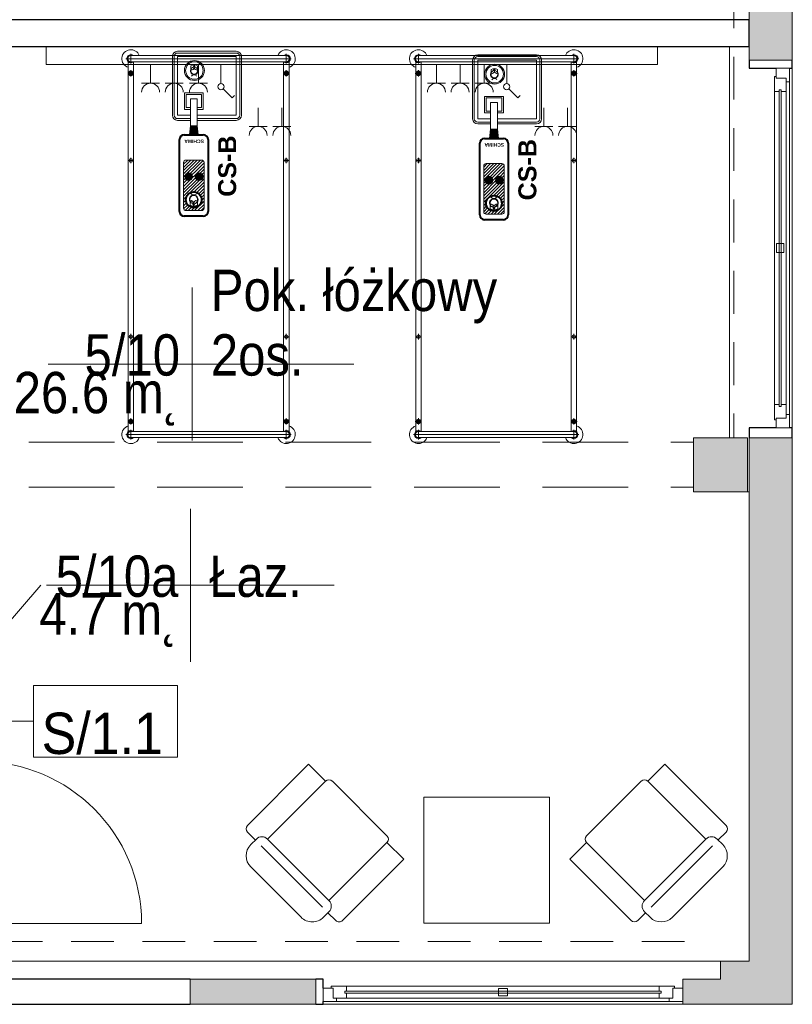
# Model space of a CAD drawing. Header units: centimetres. Extents: x -1316 to 21770, y -8842 to 3590.
# Tile 103 of 125: x 798 to 1227, y 108 to 656. Entities that reach past the tile are written whole.
import ezdxf

# ---------------------------------------------------------------- set-up
doc = ezdxf.new("R2010")
doc.units = ezdxf.units.CM
for name, pattern in [('Hidden', [71.4375, 47.625, -23.8125]), ('Ponad', [39.688, 23.813, -15.875]), ('Ukryte', [71.438, 47.625, -23.813])]:
    doc.linetypes.add(name, pattern=pattern)
for name, color, linetype, lineweight in [('A-AREA-IDEN', 2, 'Continuous', 13), ('A-DETL-GENF', 92, 'Continuous', 9), ('A-DETL-HDLN', 90, 'Ukryte', 9), ('A-DETL-MEDM', 33, 'Continuous', 13), ('A-DOOR', 31, 'Continuous', 13), ('A-FLOR-OVHD', 1, 'Ponad', 9), ('A-GLAZ', 151, 'Continuous', 13), ('A-WALL', 113, 'Continuous', 13), ('A-WALL-IDEN', 211, 'Continuous', 13), ('A-WALL-PATT', 111, 'Continuous', 13), ('I-FURN', 30, 'Continuous', 9), ('PRZYW_Elementy_inst_przyw', 7, 'Continuous', 9), ('Q-SPCQ', 91, 'Continuous', 9), ('S-COLS', 52, 'Continuous', 13)]:
    doc.layers.add(name, color=color, linetype=linetype, lineweight=lineweight)
doc.styles.add('adam', font='arialbd.ttf')
doc.styles.add('Arial_11', font='arial.ttf', dxfattribs={"width": 0.85, "height": 23})
doc.styles.add('Arial_12', font='arial.ttf', dxfattribs={"width": 0.9, "height": 23})

# ---------------------------------------------------------------- blocks, each defined once
blk = doc.blocks.new('M_Concrete-Square-Column - 300 x 300mm-1794509-5_piętro III __10_50 m_ - stan projektowany')
at = {"layer": 'S-COLS', "lineweight": 9}
blk.add_hatch(color=254, dxfattribs=at).paths.add_polyline_path([(15, -15), (15, 15), (-15, 15), (-15, -15)], flags=0)
for p, q in [((15, 15), (-15, 15)), ((-15, 15), (-15, -15)), ((15, -15), (15, 15)), ((-15, -15), (15, -15))]:
    blk.add_line(p, q, dxfattribs=at)
blk = doc.blocks.new('DRZWI 1S - automatyczna etykieta - Drzwi 90 _łazienkowe_-2401369-5_piętro III __10_50 m_ - stan projektowany')
at = {"layer": 'A-DETL-GENF'}
for p, q in [((-50.5, 7.5), (-50.5, -2)), ((-45, 7.5), (-50.5, 7.5)), ((-45, -2), (-45, 7.5)), ((50.5, 7.5), (45, 7.5)), ((45, 7.5), (45, -2)), ((50.5, -2), (50.5, 7.5)), ((-50.5, -2), (-45, -2)), ((45, -2), (50.5, -2))]:
    blk.add_line(p, q, dxfattribs=at)
at = {"layer": 'A-DETL-MEDM', "lineweight": 25}
for p, q in [((-45, 7.5), (-50.5, 7.5)), ((-50.5, 7.5), (-50.5, -2)), ((-45, -2), (-45, 7.5)), ((45, -2), (45, 7.5)), ((45, 7.5), (50.5, 7.5)), ((50.5, 7.5), (50.5, -2)), ((-50.5, -2), (-45, -2)), ((50.5, -2), (45, -2))]:
    blk.add_line(p, q, dxfattribs=at)
at = {"layer": 'A-DOOR'}
blk.add_line((45, 7.5), (45, 97.5), dxfattribs=at)
blk.add_arc((45, 7.5), 90, 90, 180, dxfattribs=at)
blk = doc.blocks.new('łóżko 195x90 typ FAMED _102039_ - łóżko 195x90 typ FAMED _102039_-1233017-5_piętro III __10_50 m_ - stan projektowany')
at = {"layer": 'I-FURN'}
for p, q in [((45.97, 104.25), (-45.98, 104.25)), ((-43.25, 101.53), (-43.25, 106.98)), ((-43.25, 105.95), (43.25, 105.95)), ((43.25, 101.53), (43.25, 106.98)), ((-44.75, -103.1), (-44.75, 102.61)), ((-43.25, 102.55), (43.25, 102.55)), ((-43.25, 95.18), (-43.25, 98.68)), ((-41.75, 102.55), (-41.75, -103.1)), ((41.75, 102.61), (41.75, -103.05)), ((43.25, 95.18), (43.25, 98.68)), ((44.75, -103.1), (44.75, 102.61)), ((-45, 96.93), (-41.5, 96.93)), ((45, 96.93), (41.5, 96.93)), ((-44.75, 49.81), (-41.75, 49.81)), ((-43.25, 48.31), (-43.25, 51.31)), ((44.75, 49.81), (41.75, 49.81)), ((43.25, 48.31), (43.25, 51.31)), ((-44.75, -48.19), (-41.75, -48.19)), ((-43.25, -49.69), (-43.25, -46.69)), ((44.75, -48.19), (41.75, -48.19)), ((43.25, -49.69), (43.25, -46.69)), ((-45, -96.6), (-41.5, -96.6)), ((-43.25, -94.85), (-43.25, -98.35)), ((45, -96.6), (41.5, -96.6)), ((43.25, -94.85), (43.25, -98.35)), ((-43.25, -102.02), (-43.25, -107.47)), ((-43.25, -103.05), (43.25, -103.05)), ((43.25, -102.02), (43.25, -107.47)), ((-45.98, -104.75), (45.97, -104.75)), ((-43.25, -106.45), (43.25, -106.45))]:
    blk.add_line(p, q, dxfattribs=at)
for centre, radius in [((-43.25, 96.93), 1.25), ((-43.25, 96.93), 0.8), ((43.25, 96.93), 1.25), ((43.25, 96.93), 0.8), ((-43.25, 49.81), 1), ((43.25, 49.81), 1), ((-43.25, -48.19), 1), ((43.25, -48.19), 1), ((-43.25, -96.6), 1.25), ((-43.25, -96.6), 0.8), ((43.25, -96.6), 1.25), ((43.25, -96.6), 0.8)]:
    blk.add_circle(centre, radius, dxfattribs=at)
for centre, radius, start, end in [((-43.25, 104.25), 5, 19.8769, 252.5424), ((-43.25, 104.25), 2.23, 49.8221, 310.1779), ((-43.25, 104.25), 1.93, 62.0207, 297.9793), ((-43.25, 104.25), 1.7, 90, 270), ((43.25, 104.25), 5, 287.4576, 160.1231), ((43.25, 104.25), 2.23, 229.8221, 130.1779), ((43.25, 104.25), 1.93, 242.0207, 117.9793), ((43.25, 104.25), 1.7, 270, 90), ((-43.25, -104.75), 5, 107.4576, 340.1231), ((-43.25, -104.75), 2.23, 47.6113, 310.1779), ((-43.25, -104.75), 1.93, 62.0207, 297.9793), ((-43.25, -104.75), 1.7, 90, 270), ((43.25, -104.75), 5, 199.8769, 72.5424), ((43.25, -104.75), 2.23, 229.8221, 130.1779), ((43.25, -104.75), 1.93, 242.0207, 117.9793), ((43.25, -104.75), 1.7, 270, 90)]:
    blk.add_arc(centre, radius, start, end, dxfattribs=at)
blk = doc.blocks.new('Blat - Blat-1285693-5_piętro III __10_50 m_ - stan projektowany')
at = {"layer": 'I-FURN'}
for p, q in [((0, 70), (0, 0)), ((70, 70), (0, 70)), ((70, 0), (70, 70)), ((0, 0), (70, 0))]:
    blk.add_line(p, q, dxfattribs=at)
blk = doc.blocks.new('fotel - kanapa-2455244-5_piętro III __10_50 m_ - stan projektowany')
at = {"layer": 'I-FURN'}
for p, q in [((-43.88, 33.89), (-4.28, 33.89)), ((-52.65, 20.72), (-52.65, 25.11)), ((4.5, 25.11), (4.5, 20.72)), ((-61.42, -29.29), (-61.42, 18.9)), ((-52.65, 21.53), (-58.79, 21.53)), ((-48.26, 21.53), (0, 21.53)), ((4.59, 21.53), (10.73, 21.53)), ((13.36, 18.9), (13.36, -29.29)), ((-48.26, 16.34), (-48.26, -29.29)), ((0, 16.34), (-48.26, 16.34)), ((0, 16.34), (0, -29.29)), ((-48.26, -29.29), (-61.42, -29.29)), ((-2.63, -31.93), (-45.63, -31.93)), ((13.36, -29.29), (0, -29.29))]:
    blk.add_line(p, q, dxfattribs=at)
for centre, radius, start, end in [((-43.88, 25.11), 8.77, 90, 180), ((-4.28, 25.11), 8.77, 0, 90), ((-58.79, 18.9), 2.63, 90, 180), ((-48.26, 20.72), 4.39, 180, 270), ((0.11, 20.72), 4.39, 270, 360), ((10.73, 18.9), 2.63, 360, 90), ((-45.63, -29.29), 2.63, 180, 270), ((-2.63, -29.29), 2.63, 270, 0)]:
    blk.add_arc(centre, radius, start, end, dxfattribs=at)
blk = doc.blocks.new('fotel - kanapa-2455383-5_piętro III __10_50 m_ - stan projektowany')
at = {"layer": 'I-FURN'}
for p, q in [((-61.42, 29.29), (-61.42, -18.9)), ((-48.26, 29.29), (-61.42, 29.29)), ((-48.26, -16.34), (-48.26, 29.29)), ((-2.63, 31.93), (-45.63, 31.93)), ((0, -16.34), (0, 29.29)), ((13.36, 29.29), (0, 29.29)), ((13.36, -18.9), (13.36, 29.29)), ((0, -16.34), (-48.26, -16.34)), ((-52.65, -21.53), (-58.79, -21.53)), ((-52.65, -20.72), (-52.65, -25.11)), ((-48.26, -21.53), (0, -21.53)), ((4.5, -25.11), (4.5, -20.72)), ((4.59, -21.53), (10.73, -21.53)), ((-43.88, -33.89), (-4.28, -33.89))]:
    blk.add_line(p, q, dxfattribs=at)
for centre, radius, start, end in [((-45.63, 29.29), 2.63, 90, 180), ((-2.63, 29.29), 2.63, 360, 90), ((-48.26, -20.72), 4.39, 90, 180), ((0.11, -20.72), 4.39, 0, 90), ((-58.79, -18.9), 2.63, 180, 270), ((10.73, -18.9), 2.63, 270, 0), ((-43.88, -25.11), 8.77, 180, 270), ((-4.28, -25.11), 8.77, 270, 360)]:
    blk.add_arc(centre, radius, start, end, dxfattribs=at)
blk = doc.blocks.new('Panel Gazowo Oswietleniowy 2 - Type 1-2457286-5_piętro III __10_50 m_ - stan projektowany')
at = {"layer": 'Q-SPCQ'}
for p, q in [((-112.5, 51.83), (-102.5, 51.83)), ((-107.5, 51.83), (-107.5, 41.5)), ((-99.33, 51.83), (-89.33, 51.83)), ((-94.33, 51.83), (-94.33, 41.5)), ((46.5, 51.83), (56.5, 51.83)), ((51.5, 51.83), (51.5, 41.5)), ((59.67, 51.83), (69.67, 51.83)), ((64.67, 51.83), (64.67, 41.5)), ((-79.82, 35.93), (-81.13, 34.62)), ((-74.88, 30.98), (-79.82, 35.93)), ((79.18, 35.93), (77.87, 34.62)), ((84.12, 30.98), (79.18, 35.93)), ((-73.64, 17.5), (-73.64, 28)), ((-66.13, 27.83), (-56.13, 27.83)), ((-61.13, 27.83), (-61.13, 17.5)), ((-52.67, 27.83), (-42.67, 27.83)), ((-47.67, 27.83), (-47.67, 17.5)), ((-39.5, 27.83), (-29.5, 27.83)), ((-34.5, 27.83), (-34.5, 17.5)), ((85.36, 17.5), (85.36, 28)), ((92.87, 27.83), (102.87, 27.83)), ((97.87, 27.83), (97.87, 17.5)), ((106.33, 27.83), (116.33, 27.83)), ((111.33, 27.83), (111.33, 17.5)), ((119.5, 27.83), (129.5, 27.83)), ((124.5, 27.83), (124.5, 17.5)), ((-157.5, 7.5), (-157.5, 17.5)), ((-157.5, 17.5), (182.5, 17.5)), ((182.5, 17.5), (182.5, 7.5))]:
    blk.add_line(p, q, dxfattribs=at)
for centre in [(-73.64, 29.75), (85.36, 29.75)]:
    blk.add_circle(centre, 1.75, dxfattribs=at)
for centre, end in [((-107.5, 56.83), 0), ((-94.33, 56.83), 0), ((51.5, 56.83), 0), ((64.67, 56.83), 0), ((-61.13, 32.83), 360), ((-47.67, 32.83), 360), ((-34.5, 32.83), 360), ((97.87, 32.83), 360), ((111.33, 32.83), 360), ((124.5, 32.83), 360)]:
    blk.add_arc(centre, 5, 180, end, dxfattribs=at)
blk = doc.blocks.new('Okno - automatyczna etykieta - 200x165 _projektowane_-2617392-5_piętro III __10_50 m_ - stan projektowany')
at = {"layer": 'A-GLAZ'}
for p, q in [((-92.5, 10.5), (-100, 10.5)), ((-100, 10.5), (-100, 3)), ((-100, 10.5), (100, 10.5)), ((-87, 8.5), (-94.5, 8.5)), ((-94.5, 8.5), (-94.5, 3)), ((-94.5, 3), (-94.5, 8.5)), ((-94.5, 8.5), (-92.5, 8.5)), ((-92.5, 8.5), (-92.5, 10.5)), ((92.5, 10.5), (-92.5, 10.5)), ((88, 5.75), (-88, 5.75)), ((-88, 5.75), (-88, 4.75)), ((-88, 4.75), (-88, 5.75)), ((-88, 5.75), (-87, 5.75)), ((-87, 5.75), (-87, 8.5)), ((87, 8.5), (-87, 8.5)), ((2.5, 7.25), (-2.5, 7.25)), ((-2.5, 7.25), (-2.5, 3.25)), ((2.5, 3.25), (2.5, 7.25)), ((94.5, 8.5), (87, 8.5)), ((87, 8.5), (87, 5.75)), ((87, 5.75), (88, 5.75)), ((88, 4.75), (88, 5.75)), ((88, 5.75), (88, 4.75)), ((100, 10.5), (92.5, 10.5)), ((92.5, 10.5), (92.5, 8.5)), ((92.5, 8.5), (94.5, 8.5)), ((94.5, 3), (94.5, 8.5)), ((94.5, 8.5), (94.5, 3)), ((100, 3), (100, 10.5)), ((-100, 3), (-94.5, 3)), ((-94.5, 3), (-95.5, 3)), ((-95.5, 3), (-95.5, 2)), ((-95.5, 2), (-87, 2)), ((-88, 4.75), (88, 4.75)), ((-87, 4.75), (-88, 4.75)), ((-87, 2), (-87, 4.75)), ((87, 2), (-87, 2)), ((-2.5, 3.25), (2.5, 3.25)), ((87, 4.75), (87, 2)), ((88, 4.75), (87, 4.75)), ((87, 2), (95.5, 2)), ((95.5, 3), (94.5, 3)), ((94.5, 3), (100, 3)), ((95.5, 2), (95.5, 3))]:
    blk.add_line(p, q, dxfattribs=at)
blk = doc.blocks.new('Okno - automatyczna etykieta - 200x165 _projektowane_-2623157-5_piętro III __10_50 m_ - stan projektowany')
at = {"layer": 'A-GLAZ'}
for p, q in [((-92.5, 5.5), (-100, 5.5)), ((-100, 5.5), (-100, -2)), ((-100, 5.5), (100, 5.5)), ((-92.5, 3.5), (-92.5, 5.5)), ((92.5, 5.5), (-92.5, 5.5)), ((100, 5.5), (92.5, 5.5)), ((92.5, 5.5), (92.5, 3.5)), ((100, -2), (100, 5.5)), ((-87, 3.5), (-94.5, 3.5)), ((-94.5, 3.5), (-94.5, -2)), ((-94.5, -2), (-94.5, 3.5)), ((-94.5, 3.5), (-92.5, 3.5)), ((88, 0.75), (-88, 0.75)), ((-88, 0.75), (-88, -0.25)), ((-88, -0.25), (-88, 0.75)), ((-88, 0.75), (-87, 0.75)), ((-87, 0.75), (-87, 3.5)), ((87, 3.5), (-87, 3.5)), ((2.5, 2.25), (-2.5, 2.25)), ((-2.5, 2.25), (-2.5, -1.75)), ((2.5, -1.75), (2.5, 2.25)), ((94.5, 3.5), (87, 3.5)), ((87, 3.5), (87, 0.75)), ((87, 0.75), (88, 0.75)), ((88, -0.25), (88, 0.75)), ((88, 0.75), (88, -0.25)), ((92.5, 3.5), (94.5, 3.5)), ((94.5, -2), (94.5, 3.5)), ((94.5, 3.5), (94.5, -2)), ((-100, -2), (-94.5, -2)), ((-94.5, -2), (-95.5, -2)), ((-95.5, -2), (-95.5, -3)), ((-95.5, -3), (-87, -3)), ((-88, -0.25), (88, -0.25)), ((-87, -0.25), (-88, -0.25)), ((-87, -3), (-87, -0.25)), ((87, -3), (-87, -3)), ((-2.5, -1.75), (2.5, -1.75)), ((87, -0.25), (87, -3)), ((88, -0.25), (87, -0.25)), ((87, -3), (95.5, -3)), ((95.5, -2), (94.5, -2)), ((94.5, -2), (100, -2)), ((95.5, -3), (95.5, -2))]:
    blk.add_line(p, q, dxfattribs=at)
blk = doc.blocks.new('METKA_POMIESZCZENIA2 - Rozbudowana - bez ramki-2396678-5_piętro III __10_50 m_ - stan projektowany')
at = {"layer": 'A-AREA-IDEN'}
for p, q in [((0, 0.425), (0, 0)), ((0.0976, 0), (-0.8, 0)), ((-0.8, 0), (0.9, 0)), ((0, 0), (0, -0.425))]:
    blk.add_line(p, q, dxfattribs=at)
blk = doc.blocks.new('METKA_POMIESZCZENIA2 - Rozbudowana krótka - bez ramki-2403173-5_piętro III __10_50 m_ - stan projektowany')
at = {"layer": 'A-AREA-IDEN'}
for p, q in [((0, 0.425), (0, 0)), ((0.0976, 0), (-0.8, 0)), ((-0.8, 0), (0.8, 0)), ((0, 0), (0, -0.425))]:
    blk.add_line(p, q, dxfattribs=at)
blk = doc.blocks.new('ET sciana_AT7 - 10mm-2270614-5_piętro III __10_50 m_ - stan projektowany')
at = {"layer": 'A-WALL-IDEN'}
for p, q in [((-0.4, 0.196875), (0.4, 0.196875)), ((-0.4, -0.203125), (-0.4, 0.196875)), ((0.4, 0.196875), (0.4, -0.203125)), ((-0.4, -0.203125), (0.4, -0.203125))]:
    blk.add_line(p, q, dxfattribs=at)
blk = doc.blocks.new('Ikona')
at = {"layer": 'PRZYW_Elementy_inst_przyw'}
h = blk.add_hatch(color=1, dxfattribs=at)
h.dxf.hatch_style = 1
h.paths.add_polyline_path([(-1065.97, 3801.31), (-1066.17, 3801.31), (-1066.17, 3801.08), (-1065.97, 3801.08)])
h.paths.add_polyline_path([(-1065.97, 3801.08), (-1066.17, 3801.08), (-1066.17, 3800.87), (-1065.97, 3800.87)])
h.paths.add_polyline_path([(-1065.74, 3801.08), (-1065.97, 3801.08), (-1065.97, 3800.87), (-1065.74, 3800.87)])
h.paths.add_polyline_path([(-1066.17, 3801.08), (-1066.41, 3801.08), (-1066.41, 3800.87), (-1066.17, 3800.87)])
h.paths.add_polyline_path([(-1065.97, 3800.87), (-1066.17, 3800.87), (-1066.17, 3800.64), (-1065.97, 3800.64)])
at = {"layer": 'PRZYW_Elementy_inst_przyw', "color": 1}
for p, q in [((-1067.65, 3799.71), (-1067.65, 3801.21)), ((-1064.49, 3799.71), (-1064.49, 3801.21))]:
    blk.add_line(p, q, dxfattribs=at)
for points in [[(-1065.74, 3801.08), (-1065.74, 3800.87), (-1066.41, 3800.87), (-1066.41, 3801.08)], [(-1066.17, 3801.31), (-1065.97, 3801.31), (-1065.97, 3800.64), (-1066.17, 3800.64)]]:
    blk.add_lwpolyline(points, close=True, dxfattribs=at)
for centre, radius, start, end in [((-1066.07, 3798.03), 3.55, 63.5398, 116.4602), ((-1066.07, 3798.74), 1.85, 31.7978, 276.8309), ((-1066.06, 3798.68), 1.6, 156.7793, 23.2207), ((-1066.07, 3795.45), 1.43, 32.8175, 147.1825), ((-1066.07, 3798.72), 1.65, 89.6447, 89.8927), ((-1066.08, 3798.74), 1.86, 277.2029, 31.4258)]:
    blk.add_arc(centre, radius, start, end, dxfattribs=at)
at = {"layer": 'PRZYW_Elementy_inst_przyw', "color": 1, "lineweight": 5}
for centre, start, end in [((-1067.2, 3800.4), 253.1892, 358.3615), ((-1064.92, 3800.4), 181.6385, 286.8108)]:
    blk.add_arc(centre, 1.14, start, end, dxfattribs=at)
blk = doc.blocks.new('CS-B')
at = {"layer": 'PRZYW_Elementy_inst_przyw', "lineweight": 5}
for color, points in [(252, [(-9.2, -41.4), (-5.42, -41.4), (-4.88, -46.5), (-9.75, -46.5)]), (256, [(-2.15, -69.7, 1), (-6.52, -69.7, 1)])]:
    blk.add_hatch(color=color, dxfattribs=at).paths.add_polyline_path(points)
h = blk.add_hatch(dxfattribs=at)
h.set_pattern_fill('ANSI31', color=252, scale=0.395406, angle=180, style=0)
h.set_pattern_definition([(225, (-523.8423, 9872.2787), (0.88771144, -0.88771144), [])])
h.paths.add_polyline_path([(-11.68, -60.46), (-2.94, -60.46, -0.414214), (-1.62, -61.77), (-1.62, -87.24, -0.414214), (-2.94, -88.55), (-11.68, -88.55, -0.414214), (-13, -87.24), (-13, -61.77, -0.414214)])
h.paths.add_polyline_path([(-2.96, -82.55, 1), (-11.66, -82.55, 1)], flags=16)
h.paths.add_polyline_path([(-2.15, -69.7, 1), (-6.52, -69.7, 1)], flags=16)
h.paths.add_polyline_path([(-9.41, -83.63, 1.700181), (-7.33, -79.89, 0.030049), (-7.62, -79.91, 0.544216)], flags=0)
h.paths.add_polyline_path([(-5.4, -83.1, 1.517175), (-9.28, -83.1, -0.49408), (-7.34, -84.49, -0.49408)], flags=0)
h.paths.add_polyline_path([(-7.77, -85.42), (-7.46, -85.42), (-7.46, -85.73), (-7.19, -85.73), (-7.19, -85.42), (-6.88, -85.42), (-6.88, -85.16), (-7.19, -85.16), (-7.19, -84.85), (-7.46, -84.85), (-7.46, -85.16), (-7.77, -85.16)], flags=0)
h = blk.add_hatch(color=256, dxfattribs=at)
edge = h.paths.add_edge_path()
edge.add_arc((-10.15, -69.7), 2.18, 0, 360)
at = {"layer": 'PRZYW_Elementy_inst_przyw'}
for p, q in [((16.32, 0), (-16.32, 0)), ((-19.2, -2.88), (-19.2, -22.6)), ((-18.24, -2.88), (-18.24, -22.35)), ((18.24, -2.88), (18.24, -35.52)), ((19.2, -35.52), (19.2, -2.88)), ((-19.2, -22.6), (-19.2, -35.52)), ((-18.24, -22.35), (-18.24, -35.52)), ((-16.32, -37.44), (-9.2, -37.44)), ((-5.42, -37.44), (16.32, -37.44)), ((-16.32, -38.4), (-9.2, -38.4)), ((-5.42, -38.4), (16.32, -38.4))]:
    blk.add_line(p, q, dxfattribs=at)
at = {"layer": 'PRZYW_Elementy_inst_przyw', "color": 0}
blk.add_line((-16.32, -0.96), (16.32, -0.96), dxfattribs=at)
at = {"layer": 'PRZYW_Elementy_inst_przyw', "color": 252}
for p, q in [((-9.75, -46.5), (-9.2, -41.4)), ((-5.91, -41.4), (-8.71, -41.4)), ((-4.88, -46.5), (-5.42, -41.4))]:
    blk.add_line(p, q, dxfattribs=at)
at = {"layer": 'PRZYW_Elementy_inst_przyw', "lineweight": 40}
for p, q in [((-15.24, -89), (-15.24, -49.13)), ((-12.6, -46.5), (-2.02, -46.5)), ((0.62, -49.13), (0.62, -89)), ((-2.02, -91.64), (-12.6, -91.64))]:
    blk.add_line(p, q, dxfattribs=at)
at = {"layer": 'PRZYW_Elementy_inst_przyw', "color": 7}
for points in [[(-16.32, -21.91), (-16.32, -2.88), (16.32, -2.88), (16.32, -35.52), (-5.42, -35.52)], [(-9.2, -35.52), (-16.32, -35.52), (-16.32, -21.91)]]:
    blk.add_lwpolyline(points, dxfattribs=at)
at = {"layer": 'PRZYW_Elementy_inst_przyw', "linetype": 'Continuous', "lineweight": 5}
blk.add_lwpolyline([(-9.2, -32.3), (-12.52, -32.3), (-12.52, -23.11), (-2.09, -23.11), (-2.09, -32.3), (-5.42, -32.3)], dxfattribs=at)
at = {"layer": 'PRZYW_Elementy_inst_przyw', "linetype": 'Hidden', "lineweight": 5}
blk.add_lwpolyline([(-9.2, -31.34), (-11.63, -31.34), (-11.63, -23.97), (-2.99, -23.97), (-2.99, -31.34), (-5.42, -31.34)], dxfattribs=at)
at = {"layer": 'PRZYW_Elementy_inst_przyw', "lineweight": 5}
blk.add_lwpolyline([(-9.2, -26.45), (-5.42, -26.45), (-5.42, -41.4), (-9.2, -41.4)], close=True, dxfattribs=at)
at = {"layer": 'PRZYW_Elementy_inst_przyw'}
blk.add_lwpolyline([(-2.94, -60.46, -0.414214), (-1.62, -61.77), (-1.62, -87.24, -0.414214), (-2.94, -88.55), (-11.68, -88.55, -0.414214), (-13, -87.24), (-13, -61.77, -0.414214), (-11.68, -60.46)], format="xyb", close=True, dxfattribs=at)
at = {"layer": 'PRZYW_Elementy_inst_przyw', "lineweight": 5}
for radius in [5.55, 4.87]:
    blk.add_circle((-6.96, -10.7), radius, dxfattribs=at)
at = {"layer": 'PRZYW_Elementy_inst_przyw'}
for centre in [(-10.15, -69.7), (-4.34, -69.7)]:
    blk.add_circle(centre, 2.18, dxfattribs=at)
at = {"layer": 'PRZYW_Elementy_inst_przyw', "lineweight": 40}
blk.add_circle((-7.31, -82.55), 4.35, dxfattribs=at)
at = {"layer": 'PRZYW_Elementy_inst_przyw'}
for centre, radius, start, end in [((-16.32, -2.88), 2.88, 90, 180), ((16.32, -2.88), 2.88, 0, 90), ((-16.32, -35.52), 2.88, 180, 270), ((-16.32, -35.52), 1.92, 180, 270), ((16.32, -35.52), 2.88, 270, 0), ((16.32, -35.52), 1.92, 270, 0)]:
    blk.add_arc(centre, radius, start, end, dxfattribs=at)
at = {"layer": 'PRZYW_Elementy_inst_przyw', "color": 0}
for centre, start, end in [((-16.32, -2.88), 90, 180), ((16.32, -2.88), 0, 90)]:
    blk.add_arc(centre, 1.92, start, end, dxfattribs=at)
at = {"layer": 'PRZYW_Elementy_inst_przyw', "lineweight": 40}
for centre, start, end in [((-12.6, -49.13), 90, 180), ((-2.02, -49.13), 0, 90), ((-12.6, -89), 180, 270), ((-2.02, -89), 270, 0)]:
    blk.add_arc(centre, 2.64, start, end, dxfattribs=at)
at = {"layer": 'PRZYW_Elementy_inst_przyw', "lineweight": 5, "xscale": 1.155937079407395, "yscale": 1.155937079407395, "zscale": 1.155937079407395}
blk.add_blockref('Ikona', (1225.21, -4402), dxfattribs=at)
at = {"layer": 'PRZYW_Elementy_inst_przyw', "lineweight": 5, "xscale": 1.318019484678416, "yscale": 1.318019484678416, "zscale": 1.318019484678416, "rotation": 180}
blk.add_blockref('Ikona', (-1412.43, 4924.47), dxfattribs=at)
at = {"layer": 'PRZYW_Elementy_inst_przyw', "insert": (-1.67, -51.05), "char_height": 3.295, "width": 10.5574, "attachment_point": 1, "rotation": 180, "style": 'adam'}
blk.add_mtext('{\\H0.6x;SCHIMA}', dxfattribs=at)
at = {"layer": 'PRZYW_Elementy_inst_przyw', "lineweight": 5, "insert": (6.26, -80.92), "char_height": 2.5, "width": 68.9633, "attachment_point": 1, "rotation": 90, "style": 'adam'}
blk.add_mtext('{\\H4x;CS-B}', dxfattribs=at)

msp = doc.modelspace()

# ---------------------------------------------------------------- hatches: boundary and pattern name
at = {"layer": 'A-WALL-PATT'}
h = msp.add_hatch(color=9, dxfattribs=at)
h.paths.add_polyline_path([(1203.38, 393.33), (1227.38, 393.33), (1227.38, 423.33), (1203.38, 423.33), (1203.38, 419.08)], flags=0)
h.paths.add_polyline_path([(1203.38, 633.33), (1227.38, 633.33), (1227.38, 663.33), (1203.38, 663.33)], flags=0)
h.paths.add_polyline_path([(1227.38, 873.33), (1227.38, 903.33), (1203.38, 903.33), (1203.38, 873.33)], flags=0)
h.paths.add_polyline_path([(1203.38, 1113.33), (1227.38, 1113.33), (1227.38, 1143.33), (1203.38, 1143.33)], flags=0)
h.paths.add_polyline_path([(1227.38, 1353.33), (1227.38, 1383.33), (1203.38, 1383.33), (1203.38, 1353.33)], flags=0)
h.paths.add_polyline_path([(1227.38, 1593.33), (1227.38, 1623.33), (1203.38, 1623.33), (1203.38, 1593.33)], flags=0)
h.paths.add_polyline_path([(1227.38, 1833.33), (1227.38, 1863.33), (1203.38, 1863.33), (1203.38, 1833.33)], flags=0)
h.paths.add_polyline_path([(1227.38, 2073.33), (1227.38, 2103.33), (1203.38, 2103.33), (1203.38, 2073.33)], flags=0)
h.paths.add_polyline_path([(1203.38, 2313.33), (1227.38, 2313.33), (1227.38, 2343.33), (1203.38, 2343.33)], flags=0)
h.paths.add_polyline_path([(1227.38, 2553.33), (1227.38, 2583.33), (1203.38, 2583.33), (1203.38, 2553.33)], flags=0)
h.paths.add_polyline_path([(1227.38, 2793.33), (1227.38, 2824.33), (1203.38, 2824.33), (1203.38, 2793.33)], flags=0)
for points in [[(1227.38, 132.33), (1227.38, 393.33), (1203.38, 393.33), (1203.38, 132.33)], [(1187.38, 108.33), (1227.38, 108.33), (1227.38, 132.33), (1187.38, 132.33), (1187.38, 122.33)]]:
    msp.add_hatch(color=9, dxfattribs=at).paths.add_polyline_path(points, flags=0)
h = msp.add_hatch(color=9, dxfattribs=at)
h.paths.add_polyline_path([(667.38, 108.33), (702.38, 108.33), (702.38, 122.33), (667.38, 122.33)], flags=0)
h.paths.add_polyline_path([(892.38, 108.33), (962.38, 108.33), (962.38, 122.33), (892.38, 122.33)], flags=0)
h.paths.add_polyline_path([(1166.38, 108.33), (1187.38, 108.33), (1187.38, 122.33), (1166.38, 122.33), (1166.38, 109.83)], flags=0)

# ---------------------------------------------------------------- linework, layer by layer
at = {"layer": 'A-AREA-IDEN'}
msp.add_line((691.62, 205.71), (809.39, 341.34), dxfattribs=at)
at = {"layer": 'A-DETL-HDLN'}
for p, q in [((-1197.62, 420.83), (1172.38, 420.83)), ((-1197.62, 395.83), (1172.38, 395.83))]:
    msp.add_line(p, q, dxfattribs=at)
at = {"layer": 'A-FLOR-OVHD'}
for p, q in [((1194.88, 873.33), (1194.88, 423.33)), ((667.38, 143.33), (1172.38, 143.33))]:
    msp.add_line(p, q, dxfattribs=at)
at = {"layer": 'A-WALL', "lineweight": 9}
for p, q in [((1203.38, 663.33), (1203.38, 633.33)), ((1227.38, 633.33), (1227.38, 663.33)), ((1192.38, 423.33), (1192.38, 640.83)), ((1227.38, 628.83), (1227.38, 428.83)), ((1203.38, 423.33), (1203.38, 132.33)), ((1227.38, 108.33), (1227.38, 423.33)), ((1202.38, 393.33), (1203.38, 393.33)), ((775.38, 132.33), (1203.38, 132.33)), ((1187.38, 132.33), (1187.38, 122.33)), ((962.38, 122.33), (892.38, 122.33)), ((1187.38, 122.33), (1166.38, 122.33)), ((1166.38, 122.33), (1166.38, 117.33)), ((1166.38, 109.83), (1166.38, 108.33)), ((892.38, 108.33), (962.38, 108.33)), ((1227.38, 108.33), (966.38, 108.33))]:
    msp.add_line(p, q, dxfattribs=at)
at = {"layer": 'A-WALL', "color": 7, "lineweight": 25}
for p, q in [((1203.38, 655.83), (542.38, 655.83)), ((1203.38, 640.83), (1203.38, 655.83)), ((542.38, 640.83), (1203.38, 640.83)), ((1203.38, 633.33), (1203.38, 628.83)), ((1227.38, 628.83), (1227.38, 633.33)), ((1203.38, 628.83), (1218.38, 628.83)), ((1225.88, 628.83), (1227.38, 628.83)), ((1218.38, 428.83), (1203.38, 428.83)), ((1203.38, 428.83), (1203.38, 423.33)), ((1227.38, 428.83), (1225.88, 428.83)), ((1227.38, 423.33), (1227.38, 428.83)), ((892.38, 122.33), (702.38, 122.33)), ((966.38, 122.33), (962.38, 122.33)), ((966.38, 117.33), (966.38, 122.33)), ((966.38, 108.33), (966.38, 109.83)), ((702.38, 108.33), (892.38, 108.33)), ((962.38, 108.33), (966.38, 108.33))]:
    msp.add_line(p, q, dxfattribs=at)
at = {"layer": 'A-WALL'}
for p, q in [((1203.38, 633.33), (1227.38, 633.33)), ((1227.38, 423.33), (1203.38, 423.33)), ((892.38, 122.33), (892.38, 108.33)), ((962.38, 108.33), (962.38, 122.33))]:
    msp.add_line(p, q, dxfattribs=at)
at = {"layer": 'A-WALL-IDEN'}
msp.add_line((767.88, 265.69), (805.32, 265.69), dxfattribs=at)

# ---------------------------------------------------------------- block references
at = {"layer": 'A-AREA-IDEN', "xscale": 99.99999999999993, "yscale": 99.99999999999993, "zscale": 99.99999999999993}
for name, p in [('METKA_POMIESZCZENIA2 - Rozbudowana - bez ramki-2396678-5_piętro III __10_50 m_ - stan projektowany', (893.45, 464.36)), ('METKA_POMIESZCZENIA2 - Rozbudowana krótka - bez ramki-2403173-5_piętro III __10_50 m_ - stan projektowany', (892.54, 341.34))]:
    msp.add_blockref(name, p, dxfattribs=at)
at = {"layer": 'A-DOOR', "rotation": 270.0000000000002}
msp.add_blockref('DRZWI 1S - automatyczna etykieta - Drzwi 90 _łazienkowe_-2401369-5_piętro III __10_50 m_ - stan projektowany', (767.88, 198.33), dxfattribs=at)
at = {"layer": 'A-GLAZ'}
for name, p, rotation in [('Okno - automatyczna etykieta - 200x165 _projektowane_-2617392-5_piętro III __10_50 m_ - stan projektowany', (1215.38, 528.83), 269.9999999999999), ('Okno - automatyczna etykieta - 200x165 _projektowane_-2623157-5_piętro III __10_50 m_ - stan projektowany', (1066.38, 115.33), 180)]:
    msp.add_blockref(name, p, dxfattribs=dict(at, rotation=rotation))
at = {"layer": 'A-WALL-IDEN', "xscale": 99.99999999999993, "yscale": 99.99999999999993, "zscale": 99.99999999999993}
msp.add_blockref('ET sciana_AT7 - 10mm-2270614-5_piętro III __10_50 m_ - stan projektowany', (845.32, 266), dxfattribs=at)
at = {"layer": 'I-FURN'}
for name, p, rotation in [('łóżko 195x90 typ FAMED _102039_ - łóżko 195x90 typ FAMED _102039_-1233017-5_piętro III __10_50 m_ - stan projektowany', (902.63, 529.38), 180), ('łóżko 195x90 typ FAMED _102039_ - łóżko 195x90 typ FAMED _102039_-1233017-5_piętro III __10_50 m_ - stan projektowany', (1062.63, 529.38), 180), ('fotel - kanapa-2455244-5_piętro III __10_50 m_ - stan projektowany', (947.05, 211.68), 134.9999999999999), ('fotel - kanapa-2455383-5_piętro III __10_50 m_ - stan projektowany', (1167.71, 211.68), 45.00000000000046), ('Blat - Blat-1285693-5_piętro III __10_50 m_ - stan projektowany', (1022.38, 223.43), 269.9999999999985)]:
    msp.add_blockref(name, p, dxfattribs=dict(at, rotation=rotation))
at = {"layer": 'PRZYW_Elementy_inst_przyw', "lineweight": 5}
for p in [(901.72, 638.26), (1068.72, 636.26)]:
    msp.add_blockref('CS-B', p, dxfattribs=at)
at = {"layer": 'Q-SPCQ', "rotation": 180}
msp.add_blockref('Panel Gazowo Oswietleniowy 2 - Type 1-2457286-5_piętro III __10_50 m_ - stan projektowany', (994.88, 648.33), dxfattribs=at)
at = {"layer": 'S-COLS', "lineweight": 9}
msp.add_blockref('M_Concrete-Square-Column - 300 x 300mm-1794509-5_piętro III __10_50 m_ - stan projektowany', (1187.38, 408.33), dxfattribs=at)

# ---------------------------------------------------------------- texts
at = {"layer": 'A-AREA-IDEN', "color": 0, "char_height": 23, "line_spacing_factor": 0.936439, "style": 'Arial_11'}
for s, insert, width, attachment_point in [('\\pt84.99995,169.9999,255.00008,340.00003,424.99998,509.99993,595.00011,680.00006,765.00001,849.99996,934.99991,1020.00009,1105.00004,1189.99999,1274.99994,1359.99989,1445.00007,1530.00002,1614.99997,1699.99992,1785.0001,1870.00005,1955,2039.99995,2124.9999,2210.00008,2295.00003,2379.99998,2464.99993,2550.00011,2635.00006,2720.00001;15.4 m˛', (894.68, 704.44), 91.63, 3), ('\\pt84.99995,169.9999,255.00008,340.00003,424.99998,509.99993,595.00011,680.00006,765.00001,849.99996,934.99991,1020.00009,1105.00004,1189.99999,1274.99994,1359.99989,1445.00007,1530.00002,1614.99997,1699.99992,1785.0001,1870.00005,1955,2039.99995,2124.9999,2210.00008,2295.00003,2379.99998,2464.99993,2550.00011,2635.00006,2720.00001;Pok. łóżkowy\\P2os.', (903.87, 457.58), 156.91, 7), ('\\pxqr,t3.69565,7.3913,11.08696,14.78261,18.47826,22.17391,25.86957,29.56522,33.26087,36.95652,40.65217,44.34783,48.04348,51.73913,55.43478,59.13043,62.82609,66.52174,70.21739,73.91304,77.6087,81.30435,85,88.69565,92.3913,96.08696,99.78261,103.47826,107.17391,110.86957,114.56522,118.26087;{5/10}', (886.79, 457.58), 52.87, 9), ('\\pt84.99995,169.9999,255.00008,340.00003,424.99998,509.99993,595.00011,680.00006,765.00001,849.99996,934.99991,1020.00009,1105.00004,1189.99999,1274.99994,1359.99989,1445.00007,1530.00002,1614.99997,1699.99992,1785.0001,1870.00005,1955,2039.99995,2124.9999,2210.00008,2295.00003,2379.99998,2464.99993,2550.00011,2635.00006,2720.00001;26.6 m˛', (886.79, 459.97), 91.63, 3), ('\\pt84.99995,169.9999,255.00008,340.00003,424.99998,509.99993,595.00011,680.00006,765.00001,849.99996,934.99991,1020.00009,1105.00004,1189.99999,1274.99994,1359.99989,1445.00007,1530.00002,1614.99997,1699.99992,1785.0001,1870.00005,1955,2039.99995,2124.9999,2210.00008,2295.00003,2379.99998,2464.99993,2550.00011,2635.00006,2720.00001;Łaz.', (902.97, 334.56), 51.765, 7), ('\\pxqr,t3.69565,7.3913,11.08696,14.78261,18.47826,22.17391,25.86957,29.56522,33.26087,36.95652,40.65217,44.34783,48.04348,51.73913,55.43478,59.13043,62.82609,66.52174,70.21739,73.91304,77.6087,81.30435,85,88.69565,92.3913,96.08696,99.78261,103.47826,107.17391,110.86957,114.56522,118.26087;{5/10a}', (885.89, 334.56), 68, 9), ('\\pt84.99995,169.9999,255.00008,340.00003,424.99998,509.99993,595.00011,680.00006,765.00001,849.99996,934.99991,1020.00009,1105.00004,1189.99999,1274.99994,1359.99989,1445.00007,1530.00002,1614.99997,1699.99992,1785.0001,1870.00005,1955,2039.99995,2124.9999,2210.00008,2295.00003,2379.99998,2464.99993,2550.00011,2635.00006,2720.00001;4.7 m˛', (885.89, 336.95), 76.5, 3)]:
    msp.add_mtext(s, dxfattribs=dict(at, insert=insert, width=width, attachment_point=attachment_point))
at = {"layer": 'A-WALL-IDEN', "insert": (843.51, 258.85), "char_height": 23, "width": 67.32, "attachment_point": 5, "line_spacing_factor": 0.936439, "style": 'Arial_12'}
msp.add_mtext('\\pxqc,t4.96957,9.93913,14.9087,19.87826,24.84783,29.81739,34.78696,39.75652,44.72609,49.69565,54.66522,59.63478,64.60435,69.57391,74.54348,79.51304,84.48261,89.45217,94.42174,99.3913,104.36087,109.33043,114.3,119.26957,124.23913,129.2087,134.17826,139.14783,144.11739,149.08696,154.05652,159.02609;{S/1.1}', dxfattribs=at)

doc.saveas('drawing.dxf')
